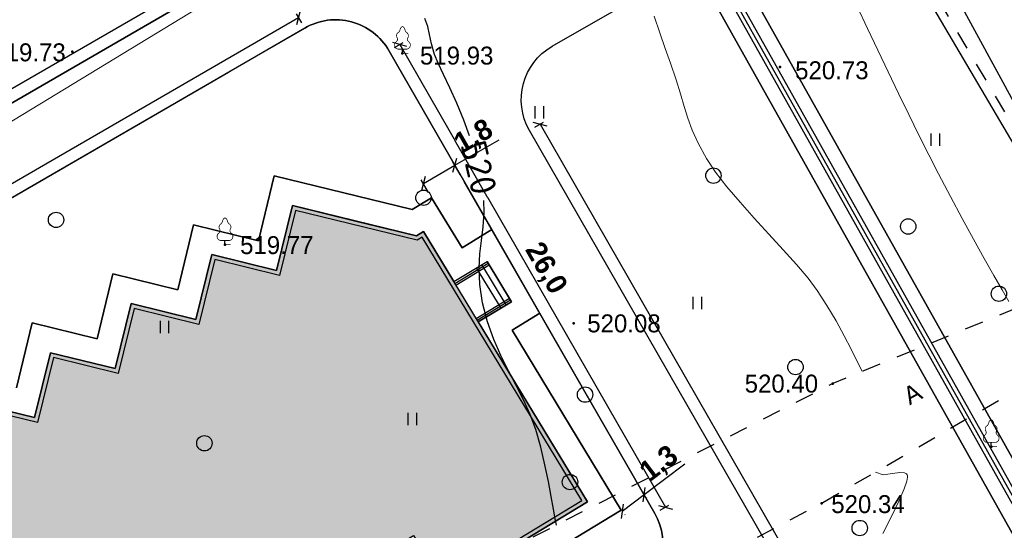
# Model space of a CAD drawing. Header units: millimetres. Extents: x 767170 to 66149698, y -983507 to 2493658.
# Tile 216 of 256: x 2836948 to 2884939, y -536334 to -511459. Entities that reach past the tile are written whole.
import ezdxf

# ---------------------------------------------------------------- set-up
doc = ezdxf.new("R2010")
doc.units = ezdxf.units.MM
doc.linetypes.add('Д_ТРОТ_ТРУБА', pattern=[3, 1.5, -1.5])
doc.linetypes.add('ДОРОГИ_СТРОЯЩ', pattern=[9, 8, -1])
for name, color, linetype in [('(004) Точки рельефа', 7, 'Continuous'), ('(022) Возд. Линии', 7, 'Continuous'), ('(025) Дорога', 7, 'Continuous'), ('(028) Гидротехн.', 7, 'Continuous'), ('(031) Горизонтали', 42, 'Continuous'), ('(036) Растительность', 7, 'Continuous'), ('(038) Деревья', 7, 'Continuous'), ('C-TOPO-MAJR', 9, 'Continuous'), ('GLUXOY OG', 7, 'Continuous'), ('YQ_DIM', 3, 'Continuous')]:
    doc.layers.add(name, color=color, linetype=linetype)
doc.layers.add('(032) Горизонтали утолщенные', color=32, linetype='Continuous', lineweight=30)
doc.styles.add('BLACK', font='tahomabd.ttf')
doc.styles.add('BM-431', font='txt')
doc.styles.add('D-431', font='txt')
doc.styles.add('FAYZXON', font='GOTHICB.TTF')
doc.styles.get("Standard").update_dxf_attribs({"font": 'isocpeui.ttf'})
doc.styles.add('СПДС', font='isocpeur.ttf')
doc.linetypes.add('ОГРАДА_ГЛИН', pattern='A,4,["|",Standard,S=0.8,R=0,X=0,Y=-0.8],0.5,["|",Standard,S=0.8,R=0,X=0,Y=-0.8],3.5', length=8)
doc.dimstyles.new('genplan dimension', dxfattribs={"dimtxt": 1100, "dimasz": 450, "dimexe": 450, "dimexo": 0, "dimgap": 80, "dimtad": 1, "dimlfac": 0.001, "dimtxsty": 'BLACK', "dimblk": 'OBLIQUE', "dimcen": 0, "dimclrd": 186, "dimclre": 186, "dimclrt": 186, "dimadec": 1, "dimazin": 0, "dimtfac": 1, "dimtmove": 0, "dimatfit": 3, "dimldrblk": 'OBLIQUE', "dimfxl": 1, "dimlwd": 9, "dimlwe": 9, "dimarcsym": 0})
doc.dimstyles.new('MAGENTA genplan dimension', dxfattribs={"dimtxt": 1000, "dimasz": 500, "dimexe": 200, "dimexo": 300, "dimgap": 100, "dimtad": 1, "dimdec": 1, "dimlfac": 0.001, "dimzin": 1, "dimtxsty": 'FAYZXON', "dimblk": 'OBLIQUE', "dimcen": 0, "dimclrd": 142, "dimclre": 142, "dimclrt": 6, "dimadec": 0, "dimazin": 0, "dimtfac": 1, "dimtdec": 1, "dimtmove": 0, "dimatfit": 3, "dimldrblk": 'OBLIQUE', "dimfxl": 1, "dimlwd": 30, "dimlwe": 30, "dimarcsym": 0})

# ---------------------------------------------------------------- blocks, each defined once
blk = doc.blocks.new('_Oblique')
at = {"color": 0, "linetype": 'ByBlock', "lineweight": -2}
blk.add_line((-0.5, -0.5), (0.5, 0.5), dxfattribs=at)
blk = doc.blocks.new('*D288')
at = {"color": 186, "lineweight": 9, "transparency": 16777216}
for p, q in [((2255842, -554331), (2330362, -509047)), ((2330350, -509027), (2330595, -509431)), ((2255830, -554312), (2256076, -554716))]:
    blk.add_line(p, q, dxfattribs=at)
for p, xscale, yscale, zscale, rotation in [((2330362, -509047), 450.0000000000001, 450.0000000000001, 450.0000000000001, 31.28656990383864), ((2255842, -554331), 450, 450, 450, 211.2865699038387)]:
    blk.add_blockref('_Oblique', p, dxfattribs=dict(at, xscale=xscale, yscale=yscale, zscale=zscale, rotation=rotation))
at = {"color": 186, "transparency": 16777216, "insert": (2292697, -531023), "char_height": 1100, "attachment_point": 5, "rotation": 31.2866, "style": 'BLACK'}
blk.add_mtext('87,2', dxfattribs=at)
blk = doc.blocks.new('d')
at = {"layer": '(038) Деревья'}
blk.add_ellipse((0, 0), major_axis=(0.265, 0.265), ratio=1, start_param=5.497787, end_param=11.780972, dxfattribs=at)
blk = doc.blocks.new('I04010')
for p, q in [((-0.412273, 0.007146), (-0.412273, 1.207146)), ((0.387727, 1.207146), (0.387727, 0.007146))]:
    blk.add_line(p, q)
blk = doc.blocks.new('karagach-flat-29-flat-1')
at = {"layer": '(038) Деревья', "const_width": 0.0375}
for points in [[(-0.208, 1.009, 0.430853), (-0.255, 0.753, 0.548276)], [(-0.208, 1.009, 0.181567), (-0.117, 1.159, 0.303004)], [(0, 1.312, 0.246034), (-0.117, 1.159, 0.489079)], [(0, 1.312, -0.246034), (0.117, 1.159, -0.489079)], [(0.208, 1.009, -0.181567), (0.117, 1.159, -0.303004)], [(0.208, 1.009, -0.430853), (0.255, 0.753, -0.548276)], [(-0.315, 0.559, 0.626949), (-0.218, 0.206, 0.702465)], [(-0.315, 0.559, 0.383603), (-0.255, 0.753, 0.352912)], [(0.315, 0.559, -0.626949), (0.218, 0.206, -0.702465)], [(0.315, 0.559, -0.383603), (0.255, 0.753, -0.352912)]]:
    blk.add_lwpolyline(points, format="xyb", dxfattribs=at)
for points in [[(0, 0.206), (-0.218, 0.206)], [(0, 0), (0, 0.206)], [(0, 0.206), (0.218, 0.206)], [(0, 0), (0.281, 0)]]:
    blk.add_lwpolyline(points, dxfattribs=at)
at = {"layer": '(038) Деревья'}
blk.add_lwpolyline([(0, 0), (0, 0.206)], dxfattribs=at)
blk = doc.blocks.new('karagach-flat-49')
at = {"layer": '(038) Деревья', "const_width": 0.0375}
for points in [[(-0.208, 1.009, 0.430853), (-0.255, 0.753, 0.548276)], [(-0.208, 1.009, 0.181567), (-0.117, 1.159, 0.303004)], [(0, 1.312, 0.246034), (-0.117, 1.159, 0.489079)], [(0, 1.312, -0.246034), (0.117, 1.159, -0.489079)], [(0.208, 1.009, -0.181567), (0.117, 1.159, -0.303004)], [(0.208, 1.009, -0.430853), (0.255, 0.753, -0.548276)], [(-0.315, 0.559, 0.626949), (-0.218, 0.206, 0.702465)], [(-0.315, 0.559, 0.383603), (-0.255, 0.753, 0.352912)], [(0.315, 0.559, -0.626949), (0.218, 0.206, -0.702465)], [(0.315, 0.559, -0.383603), (0.255, 0.753, -0.352912)]]:
    blk.add_lwpolyline(points, format="xyb", dxfattribs=at)
for points in [[(0, 0.206), (-0.218, 0.206)], [(0, 0), (0, 0.206)], [(0, 0.206), (0.218, 0.206)], [(0, 0), (0.281, 0)]]:
    blk.add_lwpolyline(points, dxfattribs=at)
at = {"layer": '(038) Деревья'}
blk.add_lwpolyline([(0, 0), (0, 0.206)], dxfattribs=at)
blk = doc.blocks.new('karagach-flat-30-flat-1-flat-1')
at = {"layer": '(038) Деревья', "const_width": 0.0375}
for points in [[(-0.208, 1.009, 0.430853), (-0.255, 0.753, 0.548276)], [(-0.208, 1.009, 0.181567), (-0.117, 1.159, 0.303004)], [(0, 1.312, 0.246034), (-0.117, 1.159, 0.489079)], [(0, 1.312, -0.246034), (0.117, 1.159, -0.489079)], [(0.208, 1.009, -0.181567), (0.117, 1.159, -0.303004)], [(0.208, 1.009, -0.430853), (0.255, 0.753, -0.548276)], [(-0.315, 0.559, 0.626949), (-0.218, 0.206, 0.702465)], [(-0.315, 0.559, 0.383603), (-0.255, 0.753, 0.352912)], [(0.315, 0.559, -0.626949), (0.218, 0.206, -0.702465)], [(0.315, 0.559, -0.383603), (0.255, 0.753, -0.352912)]]:
    blk.add_lwpolyline(points, format="xyb", dxfattribs=at)
for points in [[(0, 0.206), (-0.218, 0.206)], [(0, 0), (0, 0.206)], [(0, 0.206), (0.218, 0.206)], [(0, 0), (0.281, 0)]]:
    blk.add_lwpolyline(points, dxfattribs=at)
at = {"layer": '(038) Деревья'}
blk.add_lwpolyline([(0, 0), (0, 0.206)], dxfattribs=at)
blk = doc.blocks.new('A$C05d28b1e')
at = {"layer": '(004) Точки рельефа', "color": 7, "linetype": 'ByBlock', "lineweight": -2}
for p in [(-93236, 84555), (-77143, 84466), (-58737, 83797), (-85793, 75142), (-68804, 71309), (-56171, 68379), (-48449, 65309), (-56719, 62542)]:
    blk.add_point(p, dxfattribs=at)
at = {"layer": '(028) Гидротехн.', "color": 3, "linetype": 'Д_ТРОТ_ТРУБА', "ltscale": 600, "flags": 128}
blk.add_lwpolyline([(-43219, 73859), (-53987, 92138), (-59698, 102562), (-62935, 108940)], dxfattribs=at)
at = {"layer": '(028) Гидротехн.', "ltscale": 600}
for points in [[(-62483, 109113), (-60678, 106122), (-55448, 95902), (-50158, 87260), (-44310, 76497), (-42918, 74170)], [(-43534, 73566), (-54302, 91845), (-60013, 102269), (-63249, 108647)]]:
    blk.add_lwpolyline(points, dxfattribs=at)
at = {"layer": '(031) Горизонтали', "color": 42, "linetype": 'Continuous', "lineweight": 0, "ltscale": 600}
for points in [[(-47586, 72384), (-47909, 72942), (-48313, 73648), (-48783, 74478), (-49303, 75412), (-49858, 76425), (-50434, 77495), (-51015, 78600), (-51486, 79518), (-51969, 80481), (-52461, 81482), (-52962, 82511), (-53467, 83560), (-53974, 84620), (-54481, 85684), (-54985, 86742)], [(-54739, 68967), (-54825, 69139), (-55008, 69518), (-55276, 70057), (-55615, 70711), (-56012, 71436), (-56453, 72186), (-56926, 72915), (-57373, 73507), (-57936, 74174), (-58583, 74896), (-59280, 75656), (-59993, 76434), (-60687, 77211), (-61330, 77968), (-61887, 78686), (-62325, 79346), (-62729, 80085), (-63022, 80725), (-63241, 81310), (-63420, 81884), (-63597, 82493), (-63807, 83180), (-64086, 83991), (-64341, 84707), (-64604, 85473), (-64878, 86286)], [(-53728, 61072), (-53300, 61905), (-52946, 62645), (-52689, 63255), (-52567, 63624), (-52530, 63820), (-52535, 63908), (-52546, 63938), (-52580, 63982), (-52681, 64035), (-52894, 64045), (-53251, 63991), (-53720, 63938), (-54095, 64068)]]:
    blk.add_lwpolyline(points, dxfattribs=at)
at = {"layer": '(032) Горизонтали утолщенные', "color": 32, "linetype": 'Continuous', "lineweight": 30, "ltscale": 600}
blk.add_lwpolyline([(-69640, 61482), (-69706, 61786), (-69789, 62264), (-69895, 62885), (-70029, 63616), (-70196, 64424), (-70401, 65278), (-70650, 66144), (-70921, 66880), (-71246, 67590), (-71605, 68292), (-71980, 69004), (-72350, 69745), (-72696, 70530), (-72999, 71379), (-73239, 72310), (-73377, 73212), (-73408, 73994), (-73367, 74694), (-73290, 75355), (-73210, 76017), (-73164, 76720), (-73179, 77297)], dxfattribs=at)
at = {"layer": '(022) Возд. Линии', "xscale": 1000, "yscale": 1000, "zscale": 1000}
for name, p in [('karagach-flat-29-flat-1', (-77143, 84466)), ('karagach-flat-30-flat-1-flat-1', (-85793, 75142)), ('karagach-flat-49', (-48449, 65309))]:
    blk.add_blockref(name, p, dxfattribs=at)
at = {"layer": '(036) Растительность', "linetype": 'Continuous', "xscale": 500, "yscale": 500, "zscale": 500}
for p in [(-70461, 81292), (-51169, 79956), (-62767, 72005), (-88734, 70831), (-76659, 66347)]:
    blk.add_blockref('I04010', p, dxfattribs=at)
at = {"layer": '(038) Деревья', "linetype": 'Continuous', "xscale": 1000, "yscale": 1000, "zscale": 1000}
for p in [(-61986, 78509), (-76118, 77431), (-94026, 76354), (-52493, 76030), (-48072, 72756), (-57985, 69183), (-68243, 67840), (-86798, 65470), (-68978, 63581), (-54855, 61341)]:
    blk.add_blockref('d', p, dxfattribs=at)
at = {"layer": '(004) Точки рельефа', "linetype": 'ByBlock', "char_height": 875, "attachment_point": 4, "style": 'D-431'}
for s, insert in [('519.73', (-97134, 84510)), ('519.93', (-76290, 84352)), ('520.73', (-58003, 83636)), ('519.77', (-85057, 75118)), ('520.08', (-68137, 71305)), ('520.40', (-60463, 68371)), ('520.34', (-56244, 62499))]:
    blk.add_mtext(s, dxfattribs=dict(at, insert=insert))
at = {"layer": '(025) Дорога', "linetype": 'ДОРОГИ_СТРОЯЩ', "style": 'BM-431'}
blk.add_text('A', height=875, rotation=28.5396, dxfattribs=at).set_placement((-52418, 67313))
at = {"layer": 'C-TOPO-MAJR', "color": 32, "linetype": 'Continuous', "lineweight": 30, "insert": (-73420, 78900), "char_height": 1250, "width": 2398.75, "attachment_point": 5, "rotation": 283.0734, "style": 'СПДС', "bg_fill": 3, "box_fill_scale": 1.254, "bg_fill_color": 256, "bg_fill_true_color": 13158600, "bg_fill_transparency": 0}
blk.add_mtext('520', dxfattribs=at)
at = {"layer": '(025) Дорога', "linetype": 'Д_ТРОТ_ТРУБА', "ltscale": 600, "flags": 128}
blk.add_lwpolyline([(27459, 120222), (8937, 104733), (7549, 103433), (-2273, 96670), (-15702, 86137), (-17767, 85381), (-18644, 85674), (-40043, 104576), (-45955, 113584), (-51231, 109005), (-44895, 102103), (-42025, 99008), (-25117, 82841), (-25117, 81951), (-25407, 81084), (-32229, 76172), (-32639, 76060), (-33388, 76495), (-37188, 78427), (-42918, 74170), (-43534, 73566), (-56171, 68379), (-72915, 59805), (-96929, 47597), (-121278, 30068), (-138829, 14906), (-139804, 14024), (-138021, 12053), (-129914, 19516), (-105640, 36924), (-88825, 45949), (-78921, 50853), (-56719, 62542), (-42094, 71045), (-39916, 71829), (-37271, 72176), (-35503, 71928), (-34406, 71614), (-29497, 64248), (-29370, 62878), (-30300, 61153), (-32643, 58416), (-31513, 56567), (-31513, 56567), (-31513, 56567)], dxfattribs=at)
at = {"layer": '(032) Горизонтали утолщенные', "color": 32, "linetype": 'Continuous', "lineweight": 30, "ltscale": 600}
blk.add_lwpolyline([(-73871, 80454), (-74152, 81212), (-74498, 82038), (-74838, 82785), (-75147, 83440), (-75402, 83986), (-75580, 84409), (-75733, 84932), (-75818, 85380), (-75903, 85780), (-76056, 86165)], dxfattribs=at)
blk = doc.blocks.new('*D1616')
at = {"layer": 'YQ_DIM', "color": 142, "lineweight": 30, "transparency": 16777216}
for p, q in [((2862053, -516701), (2862487, -516452)), ((2862313, -516552), (2900115, -582350)), ((2899855, -582500), (2900289, -582250))]:
    blk.add_line(p, q, dxfattribs=at)
at = {"layer": 'YQ_DIM', "color": 142, "lineweight": 30, "transparency": 16777216, "xscale": 500, "yscale": 500, "zscale": 500}
for p, rotation in [((2862313, -516552), 119.8780372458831), ((2900115, -582350), 299.878037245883)]:
    blk.add_blockref('_Oblique', p, dxfattribs=dict(at, rotation=rotation))
at = {"layer": 'YQ_DIM', "color": 6, "transparency": 16777216, "insert": (2881817, -549105), "char_height": 1000, "attachment_point": 5, "rotation": 299.878, "style": 'FAYZXON'}
blk.add_mtext('75,9', dxfattribs=at)
blk = doc.blocks.new('*D1617')
at = {"layer": 'YQ_DIM', "color": 142, "lineweight": 30, "transparency": 16777216}
for p, q in [((2848691, -508143), (2848441, -507710)), ((2761450, -558277), (2848541, -507883)), ((2761600, -558536), (2761349, -558104))]:
    blk.add_line(p, q, dxfattribs=at)
at = {"layer": 'YQ_DIM', "color": 142, "lineweight": 30, "transparency": 16777216, "xscale": 500, "yscale": 500, "zscale": 500}
for p, rotation in [((2848541, -507883), 30.05482104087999), ((2761450, -558277), 210.05482104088)]:
    blk.add_blockref('_Oblique', p, dxfattribs=dict(at, rotation=rotation))
at = {"layer": 'YQ_DIM', "color": 6, "transparency": 16777216, "insert": (2804647, -532478), "char_height": 1000, "attachment_point": 5, "rotation": 30.0548, "style": 'FAYZXON'}
blk.add_mtext('100,6', dxfattribs=at)
blk = doc.blocks.new('*D1598')
at = {"layer": 'YQ_DIM', "color": 142, "lineweight": 30, "transparency": 16777216}
for p, q in [((2855209, -512818), (2855642, -512569)), ((2855469, -512668), (2868420, -535212)), ((2868160, -535361), (2868594, -535112))]:
    blk.add_line(p, q, dxfattribs=at)
at = {"layer": 'YQ_DIM', "color": 142, "lineweight": 30, "transparency": 16777216, "xscale": 500, "yscale": 500, "zscale": 500}
for p, rotation in [((2855469, -512668), 119.878037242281), ((2868420, -535212), 299.8780372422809)]:
    blk.add_blockref('_Oblique', p, dxfattribs=dict(at, rotation=rotation))
at = {"layer": 'YQ_DIM', "color": 6, "transparency": 16777216, "insert": (2862547, -523594), "char_height": 1000, "attachment_point": 5, "rotation": 299.878, "style": 'FAYZXON'}
blk.add_mtext('26,0', dxfattribs=at)
blk = doc.blocks.new('*D1600')
at = {"layer": 'YQ_DIM', "color": 142, "lineweight": 30, "transparency": 16777216}
for p, q in [((2819640, -529228), (2850544, -511346)), ((2850695, -511605), (2850444, -511173)), ((2819790, -529487), (2819540, -529054))]:
    blk.add_line(p, q, dxfattribs=at)
at = {"layer": 'YQ_DIM', "color": 142, "lineweight": 30, "transparency": 16777216, "xscale": 500, "yscale": 500, "zscale": 500}
for p, rotation in [((2850544, -511346), 30.05482103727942), ((2819640, -529228), 210.0548210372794)]:
    blk.add_blockref('_Oblique', p, dxfattribs=dict(at, rotation=rotation))
at = {"layer": 'YQ_DIM', "color": 6, "transparency": 16777216, "insert": (2834744, -519685), "char_height": 1000, "attachment_point": 5, "rotation": 30.0548, "style": 'FAYZXON'}
blk.add_mtext('35,7', dxfattribs=at)
blk = doc.blocks.new('*D1782')
at = {"color": 142, "lineweight": 30, "transparency": 16777216}
for p, q in [((2858156, -518550), (2860313, -517311)), ((2856623, -519431), (2858156, -518550)), ((2858411, -518993), (2858057, -518377)), ((2856878, -519874), (2856524, -519258))]:
    blk.add_line(p, q, dxfattribs=at)
at = {"color": 142, "lineweight": 30, "transparency": 16777216, "xscale": 500, "yscale": 500, "zscale": 500}
for p, rotation in [((2858156, -518550), 29.87803724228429), ((2856623, -519431), 209.8780372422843)]:
    blk.add_blockref('_Oblique', p, dxfattribs=dict(at, rotation=rotation))
at = {"color": 6, "transparency": 16777216, "insert": (2859105, -517203), "char_height": 1000, "attachment_point": 5, "rotation": 29.878, "style": 'FAYZXON'}
blk.add_mtext('1,8', dxfattribs=at)
blk = doc.blocks.new('*D1783')
at = {"color": 142, "lineweight": 30, "transparency": 16777216}
for p, q in [((2867385, -534595), (2869360, -533092)), ((2866318, -535407), (2867385, -534595)), ((2867520, -534772), (2867506, -534754)), ((2866453, -535584), (2866439, -535566))]:
    blk.add_line(p, q, dxfattribs=at)
at = {"color": 142, "lineweight": 30, "transparency": 16777216, "xscale": 500, "yscale": 500, "zscale": 500}
for p, rotation in [((2867385, -534595), 37.26834572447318), ((2866318, -535407), 217.2683457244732)]:
    blk.add_blockref('_Oblique', p, dxfattribs=dict(at, rotation=rotation))
at = {"color": 6, "transparency": 16777216, "insert": (2868151, -533139), "char_height": 1000, "attachment_point": 5, "rotation": 37.2683, "style": 'FAYZXON'}
blk.add_mtext('1,3', dxfattribs=at)
blk = doc.blocks.new('A$C2cdd6916')
h = blk.add_hatch(color=1)
h.dxf.hatch_style = 1
h.paths.add_polyline_path([(16401.238, -4652.593), (12042.877, -7301.119), (10692.648, -5079.21), (11718.144, -4456.027), (9225.414, -354.04), (9994.537, 113.347), (7294.079, 4557.166), (6524.956, 4089.779), (4032.226, 8191.765), (3006.729, 7568.583), (1656.5, 9790.492), (26610.253, 24954.602), (28168.21, 22390.86), (31159.242, 24208.476), (35090.313, 26597.342), (27092.803, 39757.883), (26750.971, 39550.156), (23865.782, 40254.206), (20705.813, 41025.308), (19934.711, 37865.339), (16774.743, 38636.441), (16003.641, 35476.472), (12843.672, 36247.575), (12072.57, 33087.606), (8912.601, 33858.708), (8141.499, 30698.739), (4981.531, 31469.841), (4210.429, 28309.873), (1050.46, 29080.975), (279.358, 25921.006), (-2880.611, 26692.108), (-3651.713, 23532.14), (-4355.763, 20646.951), (-16319.891, 13376.488), (-19205.079, 14080.537), (-22365.048, 14851.639), (-23136.15, 11691.671), (-26296.119, 12462.773), (-27067.221, 9302.804), (-30227.189, 10073.906), (-30998.291, 6913.938), (-34158.26, 7685.04), (-34929.362, 4525.071), (-38089.331, 5296.173), (-38860.433, 2136.205), (-42020.401, 2907.307), (-42791.503, -252.662), (-45951.472, 518.44), (-46722.574, -2641.528), (-47426.624, -5526.717), (-47768.456, -5734.445), (-39770.946, -18894.986), (-32848.844, -14688.503), (-34406.8, -12124.761), (-9453.047, 3039.348), (-8102.818, 817.438), (-9128.315, 194.256), (-6635.585, -3907.731), (-7404.707, -4375.118), (-4704.249, -8818.937), (-3935.127, -8351.55), (-1442.396, -12453.537), (-416.9, -11830.354), (933.329, -14052.264), (-3425.032, -16700.79), (-1867.075, -19264.531), (-17591.358, -28819.998), (-15929.538, -31554.655), (-15758.622, -31450.792), (-14927.712, -32818.121), (-15440.46, -33129.712), (-13674.776, -36035.286), (-13162.028, -35723.695), (-12331.118, -37091.024), (-12502.034, -37194.887), (-12294.306, -37536.72), (-10840.214, -39929.545), (952.998, -32762.946), (1160.726, -33104.778), (5091.797, -30715.911), (5507.252, -31399.576), (10207.445, -28543.322), (9791.99, -27859.658), (12013.899, -26509.429), (12844.81, -27876.758), (18826.874, -24241.526), (17995.963, -22874.197), (20217.873, -21523.968), (20633.328, -22207.633), (25333.521, -19351.379), (24918.066, -18667.715), (28849.137, -16278.848), (28641.409, -15937.016), (40434.621, -8770.416), (38772.801, -6035.759), (38601.885, -6139.622), (37770.975, -4772.293), (38283.723, -4460.702), (36518.039, -1555.128), (36005.291, -1866.719), (35174.381, -499.39), (35345.297, -395.527), (35137.569, -53.694), (33683.477, 2339.131), (17959.194, -7216.335)])
for p, q in [((28572.861, 37322.329), (30196.565, 38309.034)), ((30878.249, 36031.908), (29683.816, 37997.443)), ((31134.624, 36187.703), (29940.19, 38153.239)), ((31390.998, 36343.499), (30196.565, 38309.034)), ((29767.295, 35356.793), (31390.998, 36343.499))]:
    blk.add_line(p, q)
at = {"color": 1}
for p, q in [((28624.793, 37236.871), (30248.496, 38223.576)), ((28676.725, 37151.413), (30300.428, 38138.118)), ((29663.431, 35527.709), (31287.134, 36514.415)), ((29715.363, 35442.251), (31339.066, 36428.957))]:
    blk.add_line(p, q, dxfattribs=at)
for points in [[(7572.818, 9875.277), (35090.313, 26597.342), (27092.803, 39757.883), (26750.971, 39550.156), (23865.782, 40254.206), (20705.813, 41025.308), (19934.711, 37865.339), (16774.743, 38636.441), (16003.641, 35476.472), (12843.672, 36247.575), (12072.57, 33087.606), (8912.601, 33858.708), (8141.499, 30698.739), (4981.531, 31469.841)], [(1656.5, 9790.492), (26610.253, 24954.602), (28168.21, 22390.86), (31159.242, 24208.476), (35090.313, 26597.342), (27092.803, 39757.883), (26750.971, 39550.156), (20705.813, 41025.308), (19934.711, 37865.339), (16774.743, 38636.441), (16003.641, 35476.472), (12843.672, 36247.575), (12072.57, 33087.606), (8912.601, 33858.708), (8141.499, 30698.739), (4981.531, 31469.841)]]:
    blk.add_lwpolyline(points)
at = {"color": 2, "lineweight": 30}
blk.add_lwpolyline([(38008.943, -4393.65), (36450.987, -1829.908), (35938.239, -2141.499), (34899.601, -432.338), (35070.517, -328.474), (33616.424, 2064.351), (17892.142, -7491.115), (12283.499, 1738.355), (12881.705, 2101.879), (10388.975, 6203.865), (9790.768, 5840.342), (7298.038, 9942.329), (34815.533, 26664.395), (27025.75, 39483.103), (26784.039, 39336.218), (20852.699, 40783.596), (20081.597, 37623.627), (16921.628, 38394.729), (16150.526, 35234.761), (12990.557, 36005.863), (12219.455, 32845.894), (9059.487, 33616.996), (8288.385, 30457.027), (5128.416, 31228.13)], dxfattribs=at)
dim = blk.add_linear_dim(base=(19119.199, 52493.966), p1=(-55412.06, 7228.836), p2=(19107.367, 52513.437), angle=31.2865699, dimstyle='genplan dimension')
dim.commit()
dim.dimension.update_dxf_attribs({"geometry": '*D288', "text_midpoint": (-18545.182, 30517.578), "insert": (-2311242.442, 561540.579)})

msp = doc.modelspace()

# ---------------------------------------------------------------- block references
msp.add_blockref('A$C2cdd6916', (2829531.98, -561540.58, -3656))

# ---------------------------------------------------------------- next in the draw order: block references
at = {"color": 5, "lineweight": 50}
msp.add_blockref('A$C05d28b1e', (2932748.06, -597565.05), dxfattribs=at)

# ---------------------------------------------------------------- next in the draw order: linework, layer by layer
for points in [[(2849025.24, -738923.43), (2846633.24, -741009.51), (2808064.75, -688015.26), (2731424.38, -571517.97), (2862404, -491940.66), (2925501.59, -604375.82), (2894245.04, -625055.52), (2894084.7, -628553.13), (2896032.82, -631192.96), (2875191.31, -649913.64), (2906180.05, -689868.9), (2858306.41, -730978.06), (2859153.09, -731963.84), (2854323.65, -736111.82)], [(2906180.05, -689868.9), (2875191.31, -649913.64), (2896032.82, -631192.96), (2894084.7, -628553.13), (2894245.04, -625055.52), (2925501.59, -604375.82), (2862404, -491940.66), (2731424.38, -571517.97), (2808064.75, -688015.26)], [(2808640.46, -687616.72), (2732407.98, -571739.45), (2862148.18, -492915.16), (2924572.74, -604151.02), (2893562.06, -624668.05), (2893374.06, -628769.05), (2895092.06, -631097.05), (2874239.06, -649828.05), (2905218.78, -689771.68)], [(2904671.28, -689718.44), (2873694.92, -649779.14), (2894554.49, -631042.24), (2892967.99, -628892.43), (2893171.79, -624446.63), (2924041.97, -604022.56), (2862002, -493472.01), (2732970.04, -571866.01), (2808969.43, -687388.99)], [(2848841.45, -508402.75), (2761750.14, -558796.11)], [(2903709.99, -689621.19), (2872742.68, -649693.55), (2893613.74, -630946.33), (2892257.35, -629108.35), (2892488.82, -624059.16), (2923113.12, -603797.76), (2869777.97, -508758.53)], [(2850844.76, -511864.94), (2847130.07, -514014.36)], [(2859958.55, -521687.58), (2854948.51, -512967.11)], [(2862339.9, -537734.42), (2866270.98, -535345.55), (2860947.96, -526586.1), (2862300.59, -525764.12), (2859958.55, -521687.58), (2858507.16, -522569.57), (2857027.1, -520134.02), (2856084.55, -520706.8), (2849356.48, -519065), (2848585.38, -522224.97), (2845425.41, -521453.87), (2844654.31, -524613.83), (2841494.34, -523842.73), (2840723.24, -527002.7), (2837563.27, -526231.6), (2836792.17, -529391.57)], [(2863442.83, -527752.3), (2858619.54, -519356.89)], [(2834513.51, -530070.74), (2837673.48, -530841.84), (2838444.59, -527681.87), (2841604.55, -528452.97), (2842375.66, -525293), (2845535.62, -526064.11), (2846306.73, -522904.14), (2849466.7, -523675.24), (2850237.8, -520515.27), (2853397.77, -521286.37), (2856282.95, -521990.42), (2856624.79, -521782.7), (2858104.85, -524218.25), (2859728.55, -523231.54), (2860922.98, -525197.08), (2859299.28, -526183.79), (2864622.3, -534943.24), (2860691.23, -537332.1)], [(2863442.83, -527752.3), (2859958.55, -521687.58)], [(2867900.19, -535510.76), (2863442.83, -527752.3)]]:
    msp.add_lwpolyline(points)
at = {"lineweight": 30}
for points in [[(2925501.59, -604375.82), (2862404, -491940.66)], [(2862148.18, -492915.16), (2924572.74, -604151.02)], [(2924041.97, -604022.56), (2862002, -493472.01)], [(2848841.45, -508402.75), (2761750.14, -558796.11)], [(2761750.14, -558796.11), (2848841.45, -508402.75)], [(2869777.97, -508758.53), (2923113.12, -603797.76)], [(2923113.12, -603797.76), (2869777.97, -508758.53)], [(2850844.76, -511864.94), (2819940.65, -529746.89)], [(2847130.07, -514014.36), (2850844.76, -511864.94)], [(2854948.51, -512967.11), (2859958.55, -521687.58)], [(2859958.55, -521687.58), (2854948.51, -512967.11)], [(2819940.65, -529746.89), (2847130.07, -514014.36)], [(2849356.48, -519065), (2848585.38, -522224.97)], [(2848585.38, -522224.97), (2849356.48, -519065)], [(2856084.55, -520706.8), (2849356.48, -519065)], [(2849356.48, -519065), (2856084.55, -520706.8)], [(2857027.1, -520134.02), (2856084.55, -520706.8)], [(2856084.55, -520706.8), (2857027.1, -520134.02)], [(2858507.16, -522569.57), (2857027.1, -520134.02)], [(2857027.1, -520134.02), (2858507.16, -522569.57)], [(2849466.7, -523675.24), (2850237.8, -520515.27)], [(2850237.8, -520515.27), (2853397.77, -521286.37)], [(2845425.41, -521453.87), (2844654.31, -524613.83)], [(2844654.31, -524613.83), (2845425.41, -521453.87)], [(2848585.38, -522224.97), (2845425.41, -521453.87)], [(2845425.41, -521453.87), (2848585.38, -522224.97)], [(2853397.77, -521286.37), (2856282.95, -521990.42)], [(2856282.95, -521990.42), (2856624.79, -521782.7)], [(2856624.79, -521782.7), (2858104.85, -524218.25)], [(2859958.55, -521687.58), (2858507.16, -522569.57)], [(2858507.16, -522569.57), (2859958.55, -521687.58)], [(2862300.59, -525764.12), (2859958.55, -521687.58)], [(2859958.55, -521687.58), (2863442.83, -527752.3)], [(2845535.62, -526064.11), (2846306.73, -522904.14)], [(2846306.73, -522904.14), (2849466.7, -523675.24)], [(2858104.85, -524218.25), (2859728.55, -523231.54)], [(2859728.55, -523231.54), (2860922.98, -525197.08)], [(2841494.34, -523842.73), (2840723.24, -527002.7)], [(2840723.24, -527002.7), (2841494.34, -523842.73)], [(2844654.31, -524613.83), (2841494.34, -523842.73)], [(2841494.34, -523842.73), (2844654.31, -524613.83)], [(2841604.55, -528452.97), (2842375.66, -525293)], [(2842375.66, -525293), (2845535.62, -526064.11)], [(2860922.98, -525197.08), (2859299.28, -526183.79)], [(2860947.96, -526586.1), (2862300.59, -525764.12)], [(2862300.59, -525764.12), (2860947.96, -526586.1)], [(2867900.19, -535510.76), (2862300.59, -525764.12)], [(2837563.27, -526231.6), (2836792.17, -529391.57)], [(2836792.17, -529391.57), (2837563.27, -526231.6)], [(2840723.24, -527002.7), (2837563.27, -526231.6)], [(2837563.27, -526231.6), (2840723.24, -527002.7)], [(2859299.28, -526183.79), (2864622.3, -534943.24)], [(2866270.98, -535345.55), (2860947.96, -526586.1)], [(2860947.96, -526586.1), (2866270.98, -535345.55)], [(2837673.48, -530841.84), (2838444.59, -527681.87)], [(2838444.59, -527681.87), (2841604.55, -528452.97)], [(2863442.83, -527752.3), (2867900.19, -535510.76)], [(2834513.51, -530070.74), (2837673.48, -530841.84)], [(2864622.3, -534943.24), (2860691.23, -537332.1)], [(2862339.9, -537734.42), (2866270.98, -535345.55)], [(2866270.98, -535345.55), (2862339.9, -537734.42)]]:
    msp.add_lwpolyline(points, dxfattribs=at)
for points in [[(2809545.14, -686990.45), (2754229.9, -602908.45, -0.03415901), (2753679.22, -602127.79), (2753229.88, -601388.36), (2733953.64, -572087.48), (2861746.18, -494446.5), (2866840.86, -503524.83), (2864029.81, -505186.6), (2867083.12, -510351.6), (2869777.97, -508758.53), (2923113.12, -603797.76), (2892488.82, -624059.16), (2892257.35, -629108.35), (2893613.74, -630946.33), (2872742.68, -649693.55), (2903709.99, -689621.19)], [(2836792.17, -529391.57), (2837563.27, -526231.6), (2840723.24, -527002.7), (2841494.34, -523842.73), (2844654.31, -524613.83), (2845425.41, -521453.87), (2848585.38, -522224.97), (2849356.48, -519065), (2856084.55, -520706.8), (2857027.1, -520134.02), (2858507.16, -522569.57), (2859958.55, -521687.58), (2854948.51, -512967.11, 0.41511756), (2850844.76, -511864.94), (2819940.65, -529746.89, 0.42052431)], [(2819940.65, -529746.89), (2847130.07, -514014.36), (2850844.76, -511864.94, -0.41511756), (2854948.51, -512967.11), (2859958.55, -521687.58), (2863442.83, -527752.3), (2867900.19, -535510.76, -0.41058057), (2866825.58, -539587.73)], [(2854948.51, -512967.11, 0.41511756), (2850844.76, -511864.94)], [(2866825.58, -539587.73, 0.41058057), (2867900.19, -535510.76)]]:
    msp.add_lwpolyline(points, format="xyb")
for points in [[(2828267.55, -695782.66), (2812318.03, -656657.79, -0.16168228), (2812192.38, -654771.21), (2815276.99, -642893.81, -0.20876473), (2816759.61, -641005.82), (2879510.67, -607254.91, 0.14199501), (2883088.46, -603746.72), (2885410.25, -599626.12, -0.1300409), (2886480.43, -598526.33), (2897126.81, -592138.52, 0.40867475), (2899594.97, -582648.98), (2890723.46, -567207.27), (2861792.88, -516850.78, -0.41421356), (2862899.68, -512755.05), (2867083.12, -510351.6), (2865047.42, -506908), (2860444.37, -509552.52, -0.32105605), (2856969.11, -509204.36, 0.32190714), (2848841.45, -508402.75), (2761750.14, -558796.11)], [(2850844.76, -511864.94, -0.41511756), (2854948.51, -512967.11)], [(2854948.51, -512967.11, 0.41511756), (2850844.76, -511864.94)], [(2867900.19, -535510.76, -0.41058057), (2866825.58, -539587.73)], [(2866825.58, -539587.73, 0.41058057), (2867900.19, -535510.76)]]:
    msp.add_lwpolyline(points, format="xyb", dxfattribs=at)
msp.add_lwpolyline([(2862300.59, -525764.12), (2860947.96, -526586.1), (2866270.98, -535345.55), (2862339.9, -537734.42), (2863066.95, -538930.83), (2858024.93, -541994.81), (2857297.88, -540798.4), (2857041.51, -540954.19), (2857534.86, -541766.05), (2856765.81, -542233.39), (2858211.96, -544679.71), (2866825.58, -539587.73, 0.41058057), (2867900.19, -535510.76)], format="xyb", close=True)
at = {"layer": 'GLUXOY OG', "color": 186, "linetype": 'ОГРАДА_ГЛИН', "lineweight": 30, "ltscale": 400}
for points in [[(2846749.34, -739979.46), (2808640.46, -687616.72), (2732407.98, -571739.45), (2862148.18, -492915.16), (2924572.74, -604151.02), (2893562.06, -624668.05), (2893374.06, -628769.05), (2895092.06, -631097.05), (2874239.06, -649828.05), (2905218.78, -689771.68)], [(2904671.28, -689718.44), (2873694.92, -649779.14), (2894554.49, -631042.24), (2892967.99, -628892.43), (2893171.79, -624446.63), (2924041.97, -604022.56), (2862002, -493472.01), (2732970.04, -571866.01), (2808969.43, -687388.99), (2846815.68, -739390.85)]]:
    msp.add_lwpolyline(points, dxfattribs=at)
at = {"layer": 'GLUXOY OG', "color": 186, "lineweight": 30, "ltscale": 400}
msp.add_lwpolyline([(2904945.03, -689745.06), (2873966.99, -649803.59), (2894823.28, -631069.65), (2893171.03, -628830.74), (2893366.93, -624557.34), (2924307.36, -604086.79), (2862075.09, -493193.58), (2732689.01, -571802.73), (2808804.94, -687502.85), (2846782.51, -739685.15)], dxfattribs=at)

# ---------------------------------------------------------------- next in the draw order: dimensions: what is measured, and where the dimension line sits
for p1, p2, distance, picture, middle in [((2857027.1, -520134.02), (2858560.03, -519253.32), 810.79, '*D1782', (2859104.92, -517203.47)), ((2866270.98, -535345.55), (2867338.56, -534533.2), -77.18, '*D1783', (2868150.8, -533138.59))]:
    dim = msp.add_aligned_dim(p1=p1, p2=p2, distance=distance, dimstyle='MAGENTA genplan dimension')
    dim.commit()
    dim.dimension.update_dxf_attribs({"geometry": picture, "text_midpoint": middle})
at = {"layer": 'YQ_DIM'}
for p1, p2, picture, middle in [((2761750.14, -558796.11), (2848841.45, -508402.75), '*D1617', (2804647.14, -532478.4)), ((2819940.65, -529746.89), (2850844.76, -511864.94), '*D1600', (2834744.04, -519684.88)), ((2854948.51, -512967.11), (2867900.19, -535510.76), '*D1598', (2862547.38, -523593.74)), ((2861792.88, -516850.78), (2899594.97, -582648.98), '*D1616', (2881816.95, -549104.68))]:
    dim = msp.add_aligned_dim(p1=p1, p2=p2, distance=600, dimstyle='MAGENTA genplan dimension', dxfattribs=at)
    dim.commit()
    dim.dimension.update_dxf_attribs({"geometry": picture, "text_midpoint": middle})

doc.saveas('drawing.dxf')
